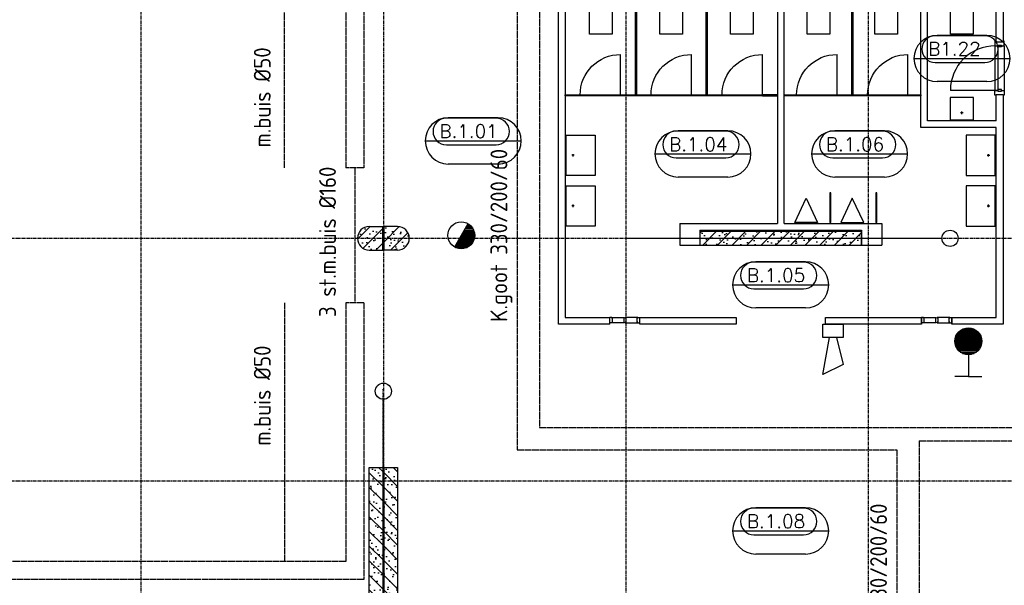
# Model space of a CAD drawing. Extents: x 0 to 1189, y 0 to 841.
# Tile 18 of 33: x 534 to 681, y 201 to 285. Entities that reach past the tile are written whole.
import ezdxf

# ---------------------------------------------------------------- set-up
doc = ezdxf.new("R2010")
doc.units = 0
doc.header["$PDSIZE"] = 2
for name, pattern in [('B0304', [6, 5, -0.5, 0, -0.5]), ('DASHDOT', [25.4, 12.7, -6.35, 0, -6.35]), ('DASHEDX2', [1.5, 1, -0.5]), ('E0001', [1, 1, 0])]:
    doc.linetypes.add(name, pattern=pattern)
doc.layers.get('0').update_dxf_attribs({"linetype": 'CONTINUOUS'})
for name, color, linetype in [('AB$1A---_ATTRIB', 9, 'CONTINUOUS'), ('AL$1A---_ALGEMEEN', 9, 'CONTINUOUS'), ('EL64----_COMMUNICAT', 2, 'CONTINUOUS'), ('EL65----_BEVEILIGING', 2, 'CONTINUOUS'), ('ET6130--_KANALISATIE', 7, 'CONTINUOUS'), ('GOTEN', 3, 'CONTINUOUS'), ('STRAMIEN', 1, 'CONTINUOUS')]:
    doc.layers.add(name, color=color, linetype=linetype)
doc.styles.add('ROMANS', font='romans.shx', dxfattribs={"height": 300})
doc.styles.add('ROMANSCURSIEF', font='romans.shx', dxfattribs={"oblique": 15, "height": 300})
doc.styles.get("Standard").update_dxf_attribs({"font": 'ISO'})
pattern_1 = [(225, (0, 0), (108.6116, -108.6116), []), (197, (0, 0), (-41.26, -127.7242), [0, -130.56, -73.92, 0, -107.52]), (228, (0, 0), (29.465, -129.875), [0, -129.28, 0, -131.84, 0, -106.24]), (251, (0, 0), (76.6585, -107.621), [0, -128, 0, -768, -105.28])]

# ---------------------------------------------------------------- blocks, each defined once
blk = doc.blocks.new('H100017-_871429120740')
at = {"layer": 'AL$1A---_ALGEMEEN'}
for p, q in [((-18, -101), (20, -101)), ((1, -120), (1, -82))]:
    blk.add_line(p, q, dxfattribs=at)
blk.add_lwpolyline([(-300, -430), (-300, 0), (300, 0), (300, -430)], close=True, dxfattribs=at)
blk = doc.blocks.new('-954JH003')
at = {"layer": 'AL$1A---_ALGEMEEN'}
for p, q in [((200, 120), (-200, 0)), ((-200, 120), (200, 0))]:
    blk.add_line(p, q, dxfattribs=at)
blk.add_lwpolyline([(200, 120), (200, 0), (-200, 0), (-200, 120)], close=True, dxfattribs=at)
blk.add_lwpolyline([(168, 0), (168, -452), (-168, -452), (-168, 0)], dxfattribs=at)
blk = doc.blocks.new('-954P-KOZ2')
at = {"layer": 'AL$1A---_ALGEMEEN', "ltscale": 2}
blk.add_line((15, 0), (615, 0), dxfattribs=at)
at = {"layer": 'AL$1A---_ALGEMEEN', "color": 15, "ltscale": 2}
blk.add_lwpolyline([(0, 0), (0, -600), (15, -600), (15, 0)], close=True, dxfattribs=at)
at = {"layer": 'AL$1A---_ALGEMEEN', "ltscale": 2}
blk.add_arc((15, 0), 600, 270, 0, dxfattribs=at)
blk = doc.blocks.new('H100005-_871429120740')
at = {"layer": 'AL$1A---_ALGEMEEN'}
blk.add_lwpolyline([(-170, 0), (170, 0), (0, -360)], close=True, dxfattribs=at)
blk = doc.blocks.new('H100013-_871429120740')
at = {"layer": 'AL$1A---_ALGEMEEN'}
for p, q in [((-18, -101), (20, -101)), ((1, -82), (1, -120))]:
    blk.add_line(p, q, dxfattribs=at)
blk.add_lwpolyline([(-175, 0), (-175, -330), (175, -330), (175, 0)], close=True, dxfattribs=at)
blk = doc.blocks.new('-954P-TOILETB')
at = {"layer": 'AL$1A---_ALGEMEEN', "linetype": 'DASHEDX2', "ltscale": 5}
for p, q in [((-2700, 3800), (1900, 7200)), ((-2700, 7200), (1900, 3800))]:
    blk.add_line(p, q, dxfattribs=at)
at = {"layer": 'AL$1A---_ALGEMEEN', "ltscale": 2}
for p, q in [((2000, 7200), (1900, 7200)), ((1900, 7200), (1900, 5991)), ((2000, 5991), (2000, 7200)), ((1900, 5991), (2000, 5991)), ((1900, 4992), (1900, 3580)), ((1900, 4992), (2000, 4992)), ((2000, 3600), (2000, 4992)), ((-4600, -1275), (-4600, 3600)), ((-4500, 3600), (-4500, 3580)), ((-1350, 3580), (-4500, 3580)), ((-1350, 3600), (-1350, 3580)), ((-1250, 3600), (-1350, 3600)), ((-1250, 3580), (-1250, 3600)), ((1900, 3580), (-1250, 3580)), ((1900, 3580), (1900, 3600)), ((2000, 3600), (2000, 2914)), ((-4500, 3480), (-4500, -1175)), ((-1350, 3480), (-1350, 220)), ((-1250, 220), (-1250, 3480)), ((778.2, 3480), (-1250, 3480)), ((748.29, 3480), (763.29, 3480)), ((763.29, 3480), (748.29, 3480)), ((778.2, 1645), (778.2, 3480)), ((878.2, 1745), (878.2, 3480)), ((1900, 3480), (878.2, 3480)), ((1900, 2914), (1900, 3480)), ((1900, 2914), (2000, 2914)), ((1900, 2134.8), (2000, 2134.8)), ((1900, 1745), (1900, 2134.8)), ((2000, 2134.8), (2000, -1275)), ((1900, 1645), (778.2, 1645)), ((1900, 1745), (878.2, 1745)), ((1900, -1175), (1900, 1645)), ((-2800, 220), (-1350, 220)), ((-2800, 220), (-2800, -100)), ((-1250, 220), (200, 220)), ((200, 220), (200, -100)), ((-2500, 120), (-100, 120)), ((-2500, 120), (-2500, -100)), ((-100, 120), (-100, -100)), ((-2800, -100), (-2500, -100)), ((-100, -100), (200, -100)), ((-3840, -1275), (-4600, -1275)), ((-4500, -1175), (-3840, -1175)), ((-3840, -1275), (-3840, -1175)), ((-3390, -1275), (-3390, -1175)), ((-3390, -1175), (-1964, -1175)), ((-1964, -1275), (-3390, -1275)), ((-1964, -1175), (-1964, -1275)), ((-636, -1275), (-636, -1175)), ((-636, -1175), (790, -1175)), ((790, -1275), (-636, -1275)), ((790, -1175), (790, -1275)), ((790, -1275), (790, -1175)), ((1240, -1175), (1240, -1275)), ((1240, -1175), (1900, -1175)), ((1240, -1275), (1240, -1175)), ((2000, -1275), (1240, -1275))]:
    blk.add_line(p, q, dxfattribs=at)
at = {"layer": 'AL$1A---_ALGEMEEN', "color": 15, "ltscale": 2}
for p, q in [((530.79, 2127.5), (778.2, 2127.5)), ((778.2, 2112.5), (530.79, 2112.5)), ((778.2, 2127.5), (778.2, 2112.5)), ((-3810, -1175), (-3840, -1175)), ((-3810, -1255), (-3840, -1255)), ((-3810, -1185), (-3800, -1185)), ((-3810, -1245), (-3800, -1245)), ((-3800, -1245), (-3800, -1185)), ((-3630, -1185), (-3630, -1245)), ((-3630, -1185), (-3620, -1185)), ((-3630, -1245), (-3620, -1245)), ((-3600, -1185), (-3610, -1185)), ((-3600, -1245), (-3610, -1245)), ((-3600, -1185), (-3600, -1245)), ((-3420, -1185), (-3430, -1185)), ((-3430, -1245), (-3430, -1185)), ((-3420, -1245), (-3430, -1245)), ((-3420, -1175), (-3390, -1175)), ((-3420, -1255), (-3390, -1255)), ((820, -1175), (790, -1175)), ((820, -1255), (790, -1255)), ((820, -1185), (830, -1185)), ((820, -1245), (830, -1245)), ((830, -1245), (830, -1185)), ((1000, -1185), (1010, -1185)), ((1000, -1185), (1000, -1245)), ((1000, -1245), (1010, -1245)), ((1030, -1185), (1020, -1185)), ((1030, -1245), (1020, -1245)), ((1030, -1185), (1030, -1245)), ((1200, -1245), (1200, -1185)), ((1210, -1185), (1200, -1185)), ((1210, -1245), (1200, -1245)), ((1210, -1175), (1240, -1175)), ((1210, -1255), (1240, -1255))]:
    blk.add_line(p, q, dxfattribs=at)
at = {"layer": 'AL$1A---_ALGEMEEN', "ltscale": 2}
for points in [[(-2800, 3800), (-2800, 7200), (-2700, 7200), (-2700, 3800)], [(-1350, 3480), (-4500, 3480)]]:
    blk.add_lwpolyline(points, dxfattribs=at)
at = {"layer": 'AL$1A---_ALGEMEEN', "color": 15, "ltscale": 2}
for points in [[(-3442.5, 3480), (-3442.5, 2127.5), (-3225, 2127.5), (-3225, 2112.5), (-3678.75, 2112.5), (-3678.75, 2127.5), (-3457.5, 2127.5), (-3457.5, 3480), (-3442.5, 3480), (-3457.5, 3480)], [(-2392.5, 3480), (-2392.5, 2127.5), (-2171.25, 2127.5), (-2171.25, 2112.5), (-2625, 2112.5), (-2625, 2127.5), (-2407.5, 2127.5), (-2407.5, 3480), (-2392.5, 3480), (-2407.5, 3480)], [(-228.4, 3480), (-228.4, 2127.5), (-10.9, 2127.5), (-10.9, 2112.5), (-464.65, 2112.5), (-464.65, 2127.5), (-243.4, 2127.5), (-243.4, 3480), (-228.4, 3480), (-243.4, 3480)], [(-3810, -1175), (-3620, -1175), (-3620, -1185)], [(-3810, -1185), (-3810, -1175)], [(-3620, -1245), (-3620, -1255), (-3810, -1255), (-3810, -1245)], [(-3420, -1175), (-3610, -1175), (-3610, -1185)], [(-3610, -1245), (-3610, -1255), (-3420, -1255), (-3420, -1245)], [(-3420, -1185), (-3420, -1175)], [(820, -1185), (820, -1175)], [(820, -1175), (1010, -1175), (1010, -1185)], [(1010, -1245), (1010, -1255), (820, -1255), (820, -1245)], [(1210, -1175), (1020, -1175), (1020, -1185)], [(1020, -1245), (1020, -1255), (1210, -1255), (1210, -1245)], [(1210, -1185), (1210, -1175)]]:
    blk.add_lwpolyline(points, dxfattribs=at)
for points in [[(-4500, 2127.5), (-4278.75, 2127.5), (-4278.75, 2112.5), (-4500, 2112.5)], [(-1350, 2127.5), (-1571.25, 2127.5), (-1571.25, 2112.5), (-1350, 2112.5)], [(-1250, 2127.5), (-1024.75, 2127.5), (-1024.75, 2112.5), (-1250, 2112.5)], [(-555, 235), (-555, 675), (-570, 675), (-570, 235)], [(125, 235), (125, 675), (110, 675), (110, 235)]]:
    blk.add_lwpolyline(points, close=True, dxfattribs=at)
at = {"layer": 'AL$1A---_ALGEMEEN', "ltscale": 2}
for p in [(-3970, 3480), (-2925, 3480), (-1880, 3480), (-739.2, 3480), (267.4, 3480), (1389.1, 3480)]:
    blk.add_blockref('-954JH003', p, dxfattribs=at)
at = {"layer": 'AL$1A---_ALGEMEEN', "color": 15, "ltscale": 2, "xscale": -1, "rotation": 270}
for p in [(-3678.75, 2112.5), (-2625, 2112.5), (-1571.25, 2112.5), (-464.65, 2112.5), (589.1, 2112.5)]:
    blk.add_blockref('-954P-KOZ2', p, dxfattribs=at)
at = {"layer": 'AL$1A---_ALGEMEEN', "ltscale": 2}
for name, p, rotation in [('H100013-_871429120740', (1389.1, 1760), 180), ('H100017-_871429120740', (-4485, 1230), 90), ('H100017-_871429120740', (-4485, 480), 90), ('H100005-_871429120740', (-922.5, 235), 180)]:
    blk.add_blockref(name, p, dxfattribs=dict(at, rotation=rotation))
at = {"layer": 'AL$1A---_ALGEMEEN', "ltscale": 2, "xscale": -1}
for name, p, rotation in [('H100017-_871429120740', (1885, 1230), 270), ('H100017-_871429120740', (1885, 480), 270), ('H100005-_871429120740', (-237.5, 235), 180)]:
    blk.add_blockref(name, p, dxfattribs=dict(at, rotation=rotation))
blk = doc.blocks.new('-RUIM-NR')
at = {"layer": 'AL$1A---_ALGEMEEN', "color": 15, "linetype": 'ByBlock'}
for p, q in [((340, 337), (-399, 337)), ((370, 343), (-370, 343)), ((-713, 0), (713, 0)), ((341, -62), (-399, -62)), ((370, -343), (-370, -343))]:
    blk.add_line(p, q, dxfattribs=at)
for centre, radius, start, end in [((-370, 0), 343, 90, 270), ((-399, 140), 198, 90, 270), ((340, 140), 198, 270, 90), ((370, 0), 343, 270, 90)]:
    blk.add_arc(centre, radius, start, end, dxfattribs=at)
at = {"layer": 'AB$1A---_ATTRIB', "linetype": 'Continuous', "style": 'ROMANS'}
blk.add_attdef('RUIMTENUMMER', (-502, 43), '', height=200, dxfattribs=at)
at = {"layer": 'AB$1A---_ATTRIB', "color": 1, "linetype": 'Continuous', "style": 'ROMANS'}
blk.add_attdef('PEILMAAT', (-557, -214), '', height=150, dxfattribs=at)
blk = doc.blocks.new('-954P1-KHIB')
at = {"layer": 'AL$1A---_ALGEMEEN'}
blk.add_lwpolyline([(-87, -105), (-61, -105), (-61, -52), (-87, -52)], close=True, dxfattribs=at)
blk = doc.blocks.new('-P1KHI24')
at = {"layer": 'AL$1A---_ALGEMEEN', "ltscale": 2}
for p, q in [((-139, 797), (-139, 730)), ((-120, 797), (-139, 797)), ((-120, 797), (-120, 788)), ((-120, 788), (-18, 788)), ((-96, 739), (-43, 739)), ((-96, 739), (-96, 730)), ((-43, 739), (-43, 730)), ((-18, 797), (-18, 788)), ((0, 730), (0, 797)), ((-139, 730), (-96, 730)), ((-43, 730), (0, 730)), ((-139, 0), (-139, 67)), ((-139, 67), (-96, 67)), ((-120, 0), (-139, 0)), ((-120, 0), (-120, 9)), ((-120, 9), (-18, 9)), ((-96, 58), (-96, 67)), ((-96, 58), (-43, 58)), ((-43, 67), (0, 67)), ((-43, 58), (-43, 67)), ((-18, 0), (-18, 9)), ((0, 67), (0, 0))]:
    blk.add_line(p, q, dxfattribs=at)
at = {"layer": 'AL$1A---_ALGEMEEN', "color": 15, "ltscale": 2}
for p, q in [((-139, 730), (-139, 67)), ((0, 730), (0, 67)), ((-136, 69), (-800, 69))]:
    blk.add_line(p, q, dxfattribs=at)
at = {"layer": 'AL$1A---_ALGEMEEN'}
blk.add_lwpolyline([(-96, 713), (-96, 739), (-43, 739), (-43, 713)], close=True, dxfattribs=at)
at = {"layer": 'AL$1A---_ALGEMEEN', "ltscale": 2}
for points in [[(0, 797), (-18, 797)], [(0, 0), (-18, 0)]]:
    blk.add_lwpolyline(points, dxfattribs=at)
at = {"layer": 'AL$1A---_ALGEMEEN', "color": 15}
blk.add_lwpolyline([(-136, 728), (-97, 728), (-97, 69), (-136, 69)], close=True, dxfattribs=at)
at = {"layer": 'AL$1A---_ALGEMEEN', "color": 15, "ltscale": 2}
blk.add_arc((-139, 67), 661, 89.74, 179.844, dxfattribs=at)
at = {"layer": 'AL$1A---_ALGEMEEN', "ltscale": 2, "rotation": 270}
blk.add_blockref('-954P1-KHIB', (9, -3), dxfattribs=at)
blk = doc.blocks.new('-P85')
at = {"layer": 'AL$1A---_ALGEMEEN', "ltscale": 2}
h = blk.add_hatch(dxfattribs=at)
h.set_pattern_fill('PREFB', color=256, scale=8, angle=180, style=0)
h.set_pattern_definition(pattern_1)
h.paths.add_polyline_path([(200, 0), (0, 0), (0, -350), (200, -350, 1)])
at = {"layer": 'AL$1A---_ALGEMEEN', "linetype": 'Continuous', "ltscale": 2}
for p, q in [((200, 0), (0, 0)), ((0, -350), (0, 0)), ((200, -350), (0, -350))]:
    blk.add_line(p, q, dxfattribs=at)
blk.add_arc((200, -175), 175, 270, 90, dxfattribs=at)
blk = doc.blocks.new('-P222')
at = {"layer": 'AL$1A---_ALGEMEEN'}
h = blk.add_hatch(dxfattribs=at)
h.set_pattern_fill('PREFB', color=256, scale=8, angle=180, style=0)
h.set_pattern_definition(pattern_1)
h.paths.add_polyline_path([(-100, 0), (-2500, 0), (-2500, -100), (-100, -100)])
h.paths.add_polyline_path([(-100, 100), (-2500, 100), (-2500, 0), (-100, 0)])
at = {"layer": 'AL$1A---_ALGEMEEN', "linetype": 'DASHDOT', "ltscale": 0.5}
blk.add_line((-3557, 0), (1094, 0), dxfattribs=at)
at = {"layer": 'AL$1A---_ALGEMEEN', "color": 15, "linetype": 'Continuous'}
for p, q in [((-100, 100), (-2500, 100)), ((-2500, 100), (-2500, -100)), ((-100, -100), (-100, 100)), ((-2500, -100), (-100, -100))]:
    blk.add_line(p, q, dxfattribs=at)
at = {"layer": 'AL$1A---_ALGEMEEN', "linetype": 'Continuous', "ltscale": 2}
blk.add_circle((1214, 0), 120, dxfattribs=at)
blk.add_point((0, 0), dxfattribs=at)
blk = doc.blocks.new('-P223')
at = {"layer": 'AL$1A---_ALGEMEEN', "ltscale": 2}
h = blk.add_hatch(dxfattribs=at)
h.set_pattern_fill('PREFB', color=256, scale=8, angle=180, style=0)
h.set_pattern_definition(pattern_1)
h.paths.add_polyline_path([(200, -10), (-3380, -10), (-3380, -85), (-3355, -110), (-3380, -135), (-3380, -210), (200, -210)])
at = {"layer": 'AL$1A---_ALGEMEEN', "linetype": 'DASHDOT', "ltscale": 0.5}
blk.add_line((-3844, 0), (1211, 0), dxfattribs=at)
at = {"layer": 'AL$1A---_ALGEMEEN', "color": 15, "linetype": 'Continuous'}
for p, q in [((-3360, -10), (200, -10)), ((-3360, -85), (-3360, -10)), ((-3360, -85), (-3335, -110)), ((-3335, -110), (-3360, -135)), ((-3360, -135), (-3360, -210)), ((200, -10), (200, -210)), ((200, -210), (-3360, -210))]:
    blk.add_line(p, q, dxfattribs=at)
at = {"layer": 'AL$1A---_ALGEMEEN', "linetype": 'Continuous', "ltscale": 2}
blk.add_circle((1331, 0), 120, dxfattribs=at)
for p in [(-3600, 0), (0, 0)]:
    blk.add_point(p, dxfattribs=at)
blk = doc.blocks.new('-AAFKE3')
at = {"layer": 'AL$1A---_ALGEMEEN', "color": 15, "ltscale": 2}
blk.add_lwpolyline([(0, 125), (25, 100), (0, 75)], dxfattribs=at)
blk = doc.blocks.new('-STR-H2')
at = {"layer": 'AL$1A---_ALGEMEEN', "linetype": 'DASHDOT', "ltscale": 0.5}
blk.add_line((-3600, 0), (-9880, 0), dxfattribs=at)
at = {"layer": 'AL$1A---_ALGEMEEN', "linetype": 'Continuous', "ltscale": 2}
blk.add_circle((-10000, 0), 120, dxfattribs=at)
for p in [(-8560, 0), (-4960, 0)]:
    blk.add_point(p, dxfattribs=at)
blk = doc.blocks.new('-P30')
at = {"layer": 'AL$1A---_ALGEMEEN', "ltscale": 2}
h = blk.add_hatch(dxfattribs=at)
h.set_pattern_fill('PREFB', color=256, scale=8, angle=180, style=0)
h.set_pattern_definition(pattern_1)
h.paths.add_polyline_path([(-20, 4020), (-220, 4020), (-220, 20), (-20, 20), (-20, 95), (-45, 120), (-20, 145)])
at = {"layer": 'AL$1A---_ALGEMEEN', "linetype": 'Continuous', "ltscale": 2}
blk.add_lwpolyline([(-20, 145), (-20, 4020), (-220, 4020), (-220, 20), (-20, 20), (-20, 95)], dxfattribs=at)
at = {"layer": 'AL$1A---_ALGEMEEN', "linetype": 'Continuous', "ltscale": 2, "rotation": 90}
blk.add_blockref('-STR-H2', (-220, 8780), dxfattribs=at)
at = {"layer": 'AL$1A---_ALGEMEEN', "linetype": 'Continuous', "ltscale": 2, "xscale": -1}
blk.add_blockref('-AAFKE3', (-20, 20), dxfattribs=at)
blk = doc.blocks.new('XREF_B-A3-II-113')
at = {"layer": 'AL$1A---_ALGEMEEN', "color": 8}
for p, q in [((71062, 37836), (71262, 37836)), ((71262, 37486), (71262, 37836)), ((71282, 37486), (71282, 37836)), ((71482, 37836), (71282, 37836)), ((71062, 37486), (71262, 37486)), ((71482, 37486), (71282, 37486))]:
    blk.add_line(p, q, dxfattribs=at)
for centre, start, end in [((71062, 37661), 90, 270), ((71482, 37661), 270, 90)]:
    blk.add_arc(centre, 175, start, end, dxfattribs=at)
at = {"layer": 'STRAMIEN', "color": 8, "linetype": 'B0304', "ltscale": 10}
for p, q in [((67672, 86161), (67672, 25534)), ((71272, 86161), (71272, 25534)), ((74872, 86161), (74872, 25534)), ((78472, 86161), (78472, 25534)), ((17022, 37661), (103937, 37661)), ((17022, 34061), (103937, 34061))]:
    blk.add_line(p, q, dxfattribs=at)
at = {"layer": 'AL$1A---_ALGEMEEN', "color": 8, "linetype": 'Continuous', "ltscale": 2}
for name, p in [('-954P-TOILETB', (78472, 37661)), ('-P85', (71282, 37836)), ('-P222', (78472, 37661))]:
    blk.add_blockref(name, p, dxfattribs=at)
at = {"layer": 'AL$1A---_ALGEMEEN', "color": 8}
ref = blk.add_blockref('-RUIM-NR', (79863, 40328), dxfattribs=at)
ref.add_attrib('RUIMTENUMMER', 'B1.22', (79361, 40372), dxfattribs={"layer": 'AB$1A---_ATTRIB', "linetype": 'ByBlock', "height": 200, "style": 'ROMANSCURSIEF'})
at = {"layer": 'AL$1A---_ALGEMEEN', "color": 8, "ltscale": 2}
blk.add_blockref('-P1KHI24', (80491, 39787), dxfattribs=at)
at = {"layer": 'AL$1A---_ALGEMEEN', "color": 8}
ref = blk.add_blockref('-RUIM-NR', (72606, 39106), dxfattribs=at)
ref.add_attrib('RUIMTENUMMER', 'B.1.01', (72104, 39150), dxfattribs={"layer": 'AB$1A---_ATTRIB', "linetype": 'ByBlock', "height": 200, "style": 'ROMANSCURSIEF'})
ref = blk.add_blockref('-RUIM-NR', (76017, 38912), dxfattribs=at)
ref.add_attrib('RUIMTENUMMER', 'B.1.04', (75514, 38955), dxfattribs={"layer": 'AB$1A---_ATTRIB', "linetype": 'ByBlock', "height": 200, "style": 'ROMANSCURSIEF'})
ref = blk.add_blockref('-RUIM-NR', (78343, 38912), dxfattribs=at)
ref.add_attrib('RUIMTENUMMER', 'B.1.06', (77841, 38955), dxfattribs={"layer": 'AB$1A---_ATTRIB', "linetype": 'ByBlock', "height": 200, "style": 'ROMANSCURSIEF'})
at = {"layer": 'AL$1A---_ALGEMEEN', "color": 8, "linetype": 'Continuous', "ltscale": 2}
for name, p, rotation in [('-P85', (71262, 37486), 180), ('-P223', (71272, 34061), 90)]:
    blk.add_blockref(name, p, dxfattribs=dict(at, rotation=rotation))
at = {"layer": 'AL$1A---_ALGEMEEN', "color": 8}
ref = blk.add_blockref('-RUIM-NR', (77171, 36970), dxfattribs=at)
ref.add_attrib('RUIMTENUMMER', 'B.1.05', (76669, 37013), dxfattribs={"layer": 'AB$1A---_ATTRIB', "linetype": 'ByBlock', "height": 200, "style": 'ROMANSCURSIEF'})
at = {"layer": 'AL$1A---_ALGEMEEN', "color": 8, "linetype": 'Continuous', "ltscale": 2, "xscale": -1}
blk.add_blockref('-P30', (71042, 30241), dxfattribs=at)
at = {"layer": 'AL$1A---_ALGEMEEN', "color": 8}
ref = blk.add_blockref('-RUIM-NR', (77171, 33320), dxfattribs=at)
ref.add_attrib('RUIMTENUMMER', 'B.1.08', (76669, 33363), dxfattribs={"layer": 'AB$1A---_ATTRIB', "linetype": 'ByBlock', "height": 200, "style": 'ROMANSCURSIEF'})
blk = doc.blocks.new('ESH1005')
at = {"color": 0, "linetype": 'Continuous'}
for p, q in [((-1, -1.5), (-1, 1.5)), ((-1, 1.5), (1, 1.5)), ((1, 0.5), (5, 1.5)), ((1, 1.5), (1, -1.5)), ((5, 1.5), (6.5, -1.5)), ((6.5, -1.5), (1, -0.5)), ((1, -1.5), (-1, -1.5))]:
    blk.add_line(p, q, dxfattribs=at)
at = {"flags": 1}
for tag, p in [('HT', (2.48, 4)), ('LD', (2.48, 2.05))]:
    blk.add_attdef(tag, p, '', height=1.8, dxfattribs=at)
blk = doc.blocks.new('*X704')
at = {"color": 0}
for p, q in [((68.09, 175.6), (71.91, 175.6)), ((68.17, 175.8), (71.83, 175.8)), ((68.27, 176), (71.73, 176)), ((68.4, 176.2), (71.6, 176.2)), ((68.57, 176.4), (71.43, 176.4)), ((68.8, 176.6), (71.2, 176.6)), ((69.13, 176.8), (70.87, 176.8)), ((68, 175), (72, 175)), ((68.01, 175.2), (71.99, 175.2)), ((68.01, 174.8), (71.99, 174.8)), ((68.04, 175.4), (71.96, 175.4)), ((68.04, 174.6), (71.96, 174.6)), ((68.09, 174.4), (71.91, 174.4)), ((68.17, 174.2), (71.83, 174.2)), ((68.27, 174), (71.73, 174)), ((68.4, 173.8), (71.6, 173.8)), ((68.57, 173.6), (71.43, 173.6)), ((68.8, 173.4), (71.2, 173.4)), ((69.13, 173.2), (70.87, 173.2))]:
    blk.add_line(p, q, dxfattribs=at)
blk = doc.blocks.new('ESDHMA')
for p, q in [((0, -2), (0, -5.22)), ((0, -5.22), (-2, -5.22)), ((0, -5.22), (2, -5.22))]:
    blk.add_line(p, q)
blk.add_circle((0, 0), 2)
blk.add_blockref('*X704', (-70, -175))
blk.add_attdef('GROEPSNUMMER', (-1.15, -8.57), '', height=2.5)
blk = doc.blocks.new('ESDRM')
blk.add_line((1, 1.73), (-1, -1.73))
at = {"color": 0}
for p, q in [((0.92, 1.6), (1.2, 1.6)), ((0, 0), (2, 0)), ((0.12, 0.2), (1.99, 0.2)), ((0.23, 0.4), (1.96, 0.4)), ((0.35, 0.6), (1.91, 0.6)), ((0.46, 0.8), (1.83, 0.8)), ((0.58, 1), (1.73, 1)), ((0.69, 1.2), (1.6, 1.2)), ((0.81, 1.4), (1.43, 1.4)), ((-0.81, -1.4), (1.43, -1.4)), ((-0.69, -1.2), (1.6, -1.2)), ((-0.58, -1), (1.73, -1)), ((-0.46, -0.8), (1.83, -0.8)), ((-0.35, -0.6), (1.91, -0.6)), ((-0.23, -0.4), (1.96, -0.4)), ((-0.12, -0.2), (1.99, -0.2)), ((-0.92, -1.6), (1.2, -1.6)), ((-0.87, -1.8), (0.87, -1.8))]:
    blk.add_line(p, q, dxfattribs=at)
blk.add_circle((0, 0), 2)
blk.add_attdef('GROEPSNUMMER', (3.22, -1.28), '', height=2.5)

msp = doc.modelspace()

# ---------------------------------------------------------------- linework, layer by layer
at = {"layer": 'GOTEN', "linetype": 'E0001'}
for p, q in [((611.5, 320.02), (611.5, 224.22)), ((582.76, 301.07), (582.76, 262.71)), ((585.46, 291.82), (585.46, 262.71)), ((608.2, 291.82), (608.2, 220.92)), ((585.46, 262.71), (582.76, 262.71)), ((585.46, 242.71), (582.76, 242.71)), ((582.76, 242.71), (582.76, 204.35)), ((585.46, 242.71), (585.46, 201.65)), ((611.5, 224.22), (690.82, 224.22)), ((667.87, 222.22), (667.87, 145.31)), ((667.87, 222.22), (692.82, 222.22)), ((608.2, 220.92), (664.57, 220.92)), ((664.57, 220.92), (664.57, 145.31)), ((582.76, 204.35), (442.7, 204.35)), ((585.46, 201.65), (124.52, 201.65))]:
    msp.add_line(p, q, dxfattribs=at)
at = {"layer": 'GOTEN', "color": 4, "linetype": 'E0001'}
for p, q in [((573.67, 262.71), (573.67, 301.07)), ((584.11, 262.71), (584.11, 242.71)), ((573.67, 242.71), (573.67, 204.35))]:
    msp.add_line(p, q, dxfattribs=at)

# ---------------------------------------------------------------- block references
at = {"xscale": 0.01, "yscale": 0.01, "zscale": 0.01}
msp.add_blockref('XREF_B-A3-II-113', (-124.38, -124.33), dxfattribs=at)
at = {"layer": 'EL64----_COMMUNICAT', "linetype": 'E0001', "rotation": 270}
msp.add_blockref('ESH1005', (655.1, 238.55), dxfattribs=at)
at = {"layer": 'EL65----_BEVEILIGING', "linetype": 'E0001'}
for name, p in [('ESDRM', (599.9, 252.71)), ('ESDHMA', (675.2, 237.01))]:
    msp.add_blockref(name, p, dxfattribs=at)

# ---------------------------------------------------------------- texts
at = {"layer": 'ET6130--_KANALISATIE', "color": 2, "linetype": 'E0001'}
for s, p in [('m.buis %%C50', (571.61, 265.76)), ('K.goot 330/200/60', (606.74, 239.86)), ('3 st.m.buis %%C160', (581.3, 240.6)), ('m.buis %%C50', (571.61, 221.52)), ('K.goot 330/200/60', (663.11, 187.24))]:
    msp.add_text(s, height=2.5, rotation=90, dxfattribs=at).set_placement(p)

doc.saveas('drawing.dxf')
